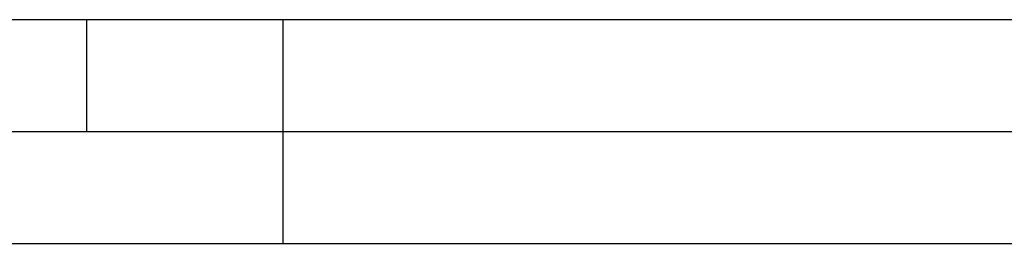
# Model space of a CAD drawing. Header units: millimetres. Extents: x 0 to 420, y 0 to 297.
# Tile 2 of 69: x 118 to 162, y 0 to 10. Entities that reach past the tile are written whole.
import ezdxf

# ---------------------------------------------------------------- set-up
doc = ezdxf.new("R2010")
doc.units = ezdxf.units.MM
doc.header["$LTSCALE"] = 23.1
doc.layers.get('0').update_dxf_attribs({"linetype": 'CONTINUOUS'})

msp = doc.modelspace()

# ---------------------------------------------------------------- linework, layer by layer
at = {"color": 7, "linetype": 'CONTINUOUS'}
msp.add_line((25, 10), (410, 10), dxfattribs=at)
at = {"color": 2, "linetype": 'CONTINUOUS'}
for p, q in [((121.25, 5), (121.25, 10)), ((130, 0), (130, 10)), ((20, 5), (415, 5)), ((0, 0), (232.75, 0))]:
    msp.add_line(p, q, dxfattribs=at)

doc.saveas('drawing.dxf')
